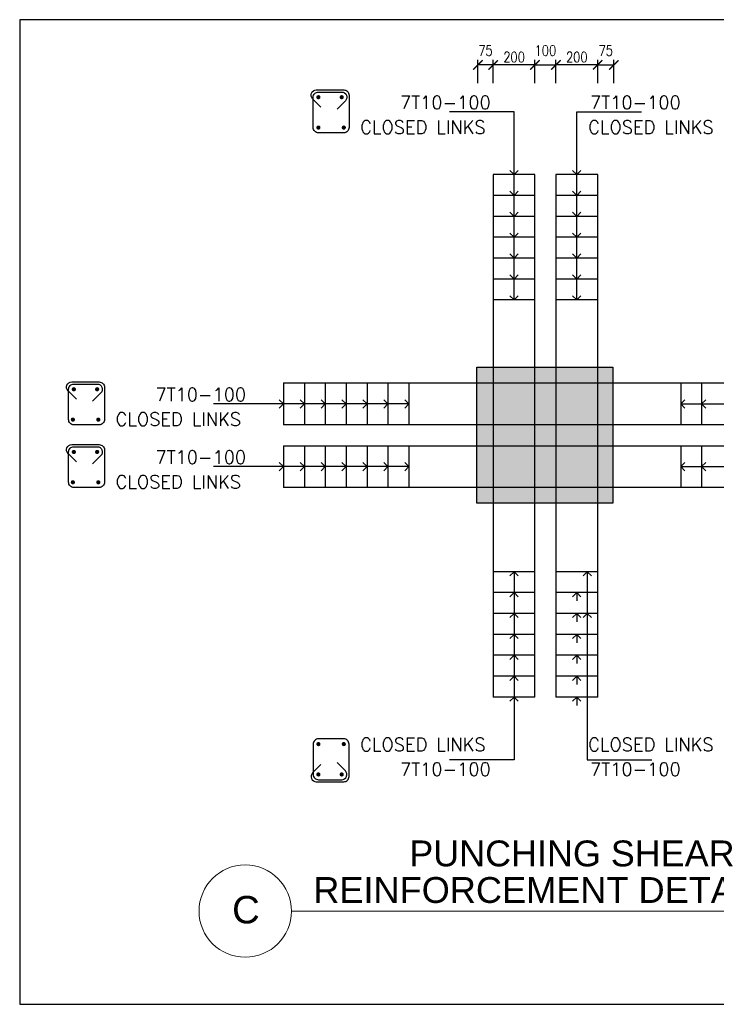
# Model space of a CAD drawing. Header units: inches. Extents: x -1387 to 177467, y -53208 to 11681.
# Tile 3 of 14: x 4584 to 7916, y -26467 to -21755. Entities that reach past the tile are written whole.
import ezdxf
from ezdxf import colors
from ezdxf.entities.mleader import LeaderData, LeaderLine
from ezdxf.enums import TextEntityAlignment as Align
from ezdxf.math import Vec2, Vec3

# ---------------------------------------------------------------- set-up
doc = ezdxf.new("R2010")
doc.units = ezdxf.units.IN
doc.header["$MEASUREMENT"] = 0
for name, color, linetype in [('-frame', 1, 'Continuous'), ('2nd Basement Framing Plan$0$S-CONC-PATT', 250, 'Continuous'), ('2nd Basement Framing Plan$0$S-DT-DIMS', 7, 'Continuous'), ('2nd Basement Framing Plan$0$S-RBAR', 4, 'Continuous'), ('2nd Basement Framing Plan$0$S-RBAR-SEC', 4, 'Continuous'), ('2nd Basement Framing Plan$0$XS-DT-LEADER', 43, 'Continuous'), ('2nd Basement Framing Plan$0$XS-DT-TEXT', 91, 'Continuous')]:
    doc.layers.add(name, color=color, linetype=linetype)
doc.layers.add('2nd Basement Framing Plan$0$S-TEXT-SUB TITLE', color=2, linetype='Continuous', lineweight=9)
doc.styles.add('2nd Basement Framing Plan$0$APG ROMANS 0.80', font='romans.shx', dxfattribs={"width": 0.8})
doc.styles.add('2nd Basement Framing Plan$0$XS-DOME DETAILS$0$Arial', font='arial.ttf')
doc.styles.add('2nd Basement Framing Plan$0$XS-STAIR DETAILS$0$APG ROMANS 0.80', font='romans.shx', dxfattribs={"width": 0.8})
doc.styles.get("Standard").update_dxf_attribs({"font": 'arial.ttf'})
doc.dimstyles.new('2nd Basement Framing Plan$0$APG-STR-25 DT', dxfattribs={"dimscale": 250, "dimtxt": 0.2, "dimasz": 0.18, "dimexe": 0.1, "dimexo": 0.1, "dimgap": 0.05, "dimtad": 1, "dimdec": 0, "dimrnd": 5, "dimzin": 3, "dimdsep": 46, "dimtxsty": '2nd Basement Framing Plan$0$APG ROMANS 0.80', "dimblk": '2nd Basement Framing Plan$0$_ARCHTICK', "dimcen": 0.05, "dimclrd": 256, "dimclre": 256, "dimclrt": 2, "dimadec": 0, "dimazin": 0, "dimtfac": 1, "dimtdec": 0, "dimtofl": 0, "dimtmove": 2, "dimatfit": 3, "dimfxl": 0.35, "dimfxlon": 1, "dimtolj": 1, "dimtzin": 0, "dimarcsym": 0})

# ---------------------------------------------------------------- blocks, each defined once
blk = doc.blocks.new('2nd Basement Framing Plan$0$XS-STAIR DETAILS$0$_Open90')
at = {"color": 4, "linetype": 'ByBlock', "lineweight": -2}
for p, q in [((0, 0), (-1, 0)), ((-0.5, 0.5), (0, 0)), ((0, 0), (-0.5, -0.5))]:
    blk.add_line(p, q, dxfattribs=at)
blk = doc.blocks.new('*U13')
at = {"color": 0}
blk.add_line((0.589, 0), (8.211, 0), dxfattribs=at)
blk.add_circle((0, 0), 0.589, dxfattribs=at)
at = {"style": '2nd Basement Framing Plan$0$XS-DOME DETAILS$0$Arial'}
blk.add_attdef('C', (0.868, 0.104), '', height=0.33, dxfattribs=at)
blk.add_attdef('A', text='', height=0.35, dxfattribs=at).set_placement((0.009, 0.018), align=Align.MIDDLE_CENTER)
blk.add_attdef('D', text='', height=0.25, dxfattribs=at).set_placement((8.233, -0.08), align=Align.TOP_RIGHT)
blk = doc.blocks.new('2nd Basement Framing Plan$0$_ARCHTICK')
at = {"color": 0, "linetype": 'ByBlock', "const_width": 0.15}
blk.add_lwpolyline([(-0.5, -0.5), (0.5, 0.5)], dxfattribs=at)
blk = doc.blocks.new('*D89')
at = {"layer": '2nd Basement Framing Plan$0$S-DT-DIMS', "lineweight": -2, "transparency": 16777216}
for p, q in [((7149, -22058.8), (7149, -21946.3)), ((7349, -22058.8), (7349, -21946.3)), ((7349, -21971.3), (7149, -21971.3))]:
    blk.add_line(p, q, dxfattribs=at)
at = {"layer": 'DEFPOINTS', "color": 0, "transparency": 16777216}
for p in [(7149, -21971.3), (7149, -23225), (7349, -23225)]:
    blk.add_point(p, dxfattribs=at)
at = {"layer": '2nd Basement Framing Plan$0$S-DT-DIMS', "lineweight": -2, "transparency": 16777216, "xscale": 45, "yscale": 45, "zscale": 45, "rotation": 180}
blk.add_blockref('2nd Basement Framing Plan$0$_ARCHTICK', (7149, -21971.3), dxfattribs=at)
at = {"layer": '2nd Basement Framing Plan$0$S-DT-DIMS', "lineweight": -2, "transparency": 16777216, "xscale": 45, "yscale": 45, "zscale": 45}
blk.add_blockref('2nd Basement Framing Plan$0$_ARCHTICK', (7349, -21971.3), dxfattribs=at)
at = {"layer": '2nd Basement Framing Plan$0$S-DT-DIMS', "color": 2, "transparency": 16777216, "insert": (7249, -21933.8), "char_height": 50, "attachment_point": 5, "style": '2nd Basement Framing Plan$0$APG ROMANS 0.80'}
blk.add_mtext('\\A1;200', dxfattribs=at)
blk = doc.blocks.new('*D90')
at = {"layer": '2nd Basement Framing Plan$0$S-DT-DIMS', "lineweight": -2, "transparency": 16777216}
for p, q in [((6849, -22058.8), (6849, -21946.3)), ((7049, -22058.8), (7049, -21946.3)), ((7049, -21971.3), (6849, -21971.3))]:
    blk.add_line(p, q, dxfattribs=at)
at = {"layer": 'DEFPOINTS', "color": 0, "transparency": 16777216}
for p in [(6849, -21971.3), (6849, -23225), (7049, -23225)]:
    blk.add_point(p, dxfattribs=at)
at = {"layer": '2nd Basement Framing Plan$0$S-DT-DIMS', "lineweight": -2, "transparency": 16777216, "xscale": 45, "yscale": 45, "zscale": 45, "rotation": 180}
blk.add_blockref('2nd Basement Framing Plan$0$_ARCHTICK', (6849, -21971.3), dxfattribs=at)
at = {"layer": '2nd Basement Framing Plan$0$S-DT-DIMS', "lineweight": -2, "transparency": 16777216, "xscale": 45, "yscale": 45, "zscale": 45}
blk.add_blockref('2nd Basement Framing Plan$0$_ARCHTICK', (7049, -21971.3), dxfattribs=at)
at = {"layer": '2nd Basement Framing Plan$0$S-DT-DIMS', "color": 2, "transparency": 16777216, "insert": (6949, -21933.8), "char_height": 50, "attachment_point": 5, "style": '2nd Basement Framing Plan$0$APG ROMANS 0.80'}
blk.add_mtext('\\A1;200', dxfattribs=at)
blk = doc.blocks.new('*D102')
at = {"layer": '2nd Basement Framing Plan$0$S-DT-DIMS', "lineweight": -2, "transparency": 16777216}
for p, q in [((7049, -22058.8), (7049, -21946.3)), ((7149, -21971.3), (7149, -21946.3)), ((7049, -21971.3), (7149, -21971.3))]:
    blk.add_line(p, q, dxfattribs=at)
at = {"layer": 'DEFPOINTS', "color": 0, "transparency": 16777216}
for p in [(7149, -21971.3, 0), (7149, -21971.3), (7049, -23225, 0)]:
    blk.add_point(p, dxfattribs=at)
at = {"layer": '2nd Basement Framing Plan$0$S-DT-DIMS', "lineweight": -2, "transparency": 16777216, "xscale": 45, "yscale": 45, "zscale": 45, "rotation": 180}
blk.add_blockref('2nd Basement Framing Plan$0$_ARCHTICK', (7049, -21971.3), dxfattribs=at)
at = {"layer": '2nd Basement Framing Plan$0$S-DT-DIMS', "lineweight": -2, "transparency": 16777216, "xscale": 45, "yscale": 45, "zscale": 45}
blk.add_blockref('2nd Basement Framing Plan$0$_ARCHTICK', (7149, -21971.3), dxfattribs=at)
at = {"layer": '2nd Basement Framing Plan$0$S-DT-DIMS', "color": 2, "transparency": 16777216, "insert": (7099, -21902.6), "char_height": 50, "attachment_point": 5, "style": '2nd Basement Framing Plan$0$APG ROMANS 0.80'}
blk.add_mtext('\\A1;100', dxfattribs=at)
blk = doc.blocks.new('*D103')
at = {"layer": '2nd Basement Framing Plan$0$S-DT-DIMS', "lineweight": -2, "transparency": 16777216}
for p, q in [((7349, -22058.8), (7349, -21946.3)), ((7426.1, -22058.8), (7426.1, -21946.3)), ((7349, -21971.3), (7426.1, -21971.3))]:
    blk.add_line(p, q, dxfattribs=at)
at = {"layer": 'DEFPOINTS', "color": 0, "transparency": 16777216}
for p in [(7426.1, -21971.3), (7349, -23225, 0), (7426.1, -23418.5)]:
    blk.add_point(p, dxfattribs=at)
at = {"layer": '2nd Basement Framing Plan$0$S-DT-DIMS', "lineweight": -2, "transparency": 16777216, "xscale": 45, "yscale": 45, "zscale": 45, "rotation": 180}
blk.add_blockref('2nd Basement Framing Plan$0$_ARCHTICK', (7349, -21971.3), dxfattribs=at)
at = {"layer": '2nd Basement Framing Plan$0$S-DT-DIMS', "lineweight": -2, "transparency": 16777216, "xscale": 45, "yscale": 45, "zscale": 45}
blk.add_blockref('2nd Basement Framing Plan$0$_ARCHTICK', (7426.1, -21971.3), dxfattribs=at)
at = {"layer": '2nd Basement Framing Plan$0$S-DT-DIMS', "color": 2, "transparency": 16777216, "insert": (7387.5, -21902.6), "char_height": 50, "attachment_point": 5, "style": '2nd Basement Framing Plan$0$APG ROMANS 0.80'}
blk.add_mtext('\\A1;75', dxfattribs=at)
blk = doc.blocks.new('*D104')
at = {"layer": '2nd Basement Framing Plan$0$S-DT-DIMS', "lineweight": -2, "transparency": 16777216}
for p, q in [((6776.1, -22058.8), (6776.1, -21946.3)), ((6849, -22058.8), (6849, -21946.3)), ((6849, -21971.3), (6776.1, -21971.3))]:
    blk.add_line(p, q, dxfattribs=at)
at = {"layer": 'DEFPOINTS', "color": 0, "transparency": 16777216}
for p in [(6776.1, -21971.3), (6849, -23225, 0), (6776.1, -23418.5)]:
    blk.add_point(p, dxfattribs=at)
at = {"layer": '2nd Basement Framing Plan$0$S-DT-DIMS', "lineweight": -2, "transparency": 16777216, "xscale": 45, "yscale": 45, "zscale": 45, "rotation": 180}
blk.add_blockref('2nd Basement Framing Plan$0$_ARCHTICK', (6776.1, -21971.3), dxfattribs=at)
at = {"layer": '2nd Basement Framing Plan$0$S-DT-DIMS', "lineweight": -2, "transparency": 16777216, "xscale": 45, "yscale": 45, "zscale": 45}
blk.add_blockref('2nd Basement Framing Plan$0$_ARCHTICK', (6849, -21971.3), dxfattribs=at)
at = {"layer": '2nd Basement Framing Plan$0$S-DT-DIMS', "color": 2, "transparency": 16777216, "insert": (6812.5, -21902.6), "char_height": 50, "attachment_point": 5, "style": '2nd Basement Framing Plan$0$APG ROMANS 0.80'}
blk.add_mtext('\\A1;75', dxfattribs=at)
blk = doc.blocks.new('*D106')
at = {"layer": '2nd Basement Framing Plan$0$S-DT-DIMS', "lineweight": -2, "transparency": 16777216}
for p, q in [((9512.4, -23418.5), (9624.9, -23418.5)), ((9599.9, -23493.5), (9599.9, -23418.5)), ((9512.4, -23493.5), (9624.9, -23493.5))]:
    blk.add_line(p, q, dxfattribs=at)
at = {"layer": 'DEFPOINTS', "color": 0, "transparency": 16777216}
for p in [(7421.1, -23418.5), (9599.9, -23418.5), (8346.3, -23493.5, 0)]:
    blk.add_point(p, dxfattribs=at)
at = {"layer": '2nd Basement Framing Plan$0$S-DT-DIMS', "lineweight": -2, "transparency": 16777216, "xscale": 45, "yscale": 45, "zscale": 45}
for p, rotation in [((9599.9, -23418.5), 90), ((9599.9, -23493.5), 270)]:
    blk.add_blockref('2nd Basement Framing Plan$0$_ARCHTICK', p, dxfattribs=dict(at, rotation=rotation))
at = {"layer": '2nd Basement Framing Plan$0$S-DT-DIMS', "color": 2, "transparency": 16777216, "insert": (9718.7, -23456), "char_height": 50, "attachment_point": 5, "rotation": 90, "style": '2nd Basement Framing Plan$0$APG ROMANS 0.80'}
blk.add_mtext('\\A1;75', dxfattribs=at)
blk = doc.blocks.new('*D107')
at = {"layer": '2nd Basement Framing Plan$0$S-DT-DIMS', "lineweight": -2, "transparency": 16777216}
for p, q in [((9512.4, -23993.5), (9624.9, -23993.5)), ((9599.9, -23993.5), (9599.9, -24068.5)), ((9512.4, -24068.5), (9624.9, -24068.5))]:
    blk.add_line(p, q, dxfattribs=at)
at = {"layer": 'DEFPOINTS', "color": 0, "transparency": 16777216}
for p in [(8346.3, -23993.5, 0), (7421.1, -24068.5), (9599.9, -24068.5)]:
    blk.add_point(p, dxfattribs=at)
at = {"layer": '2nd Basement Framing Plan$0$S-DT-DIMS', "lineweight": -2, "transparency": 16777216, "xscale": 45, "yscale": 45, "zscale": 45}
for p, rotation in [((9599.9, -23993.5), 90), ((9599.9, -24068.5), 270)]:
    blk.add_blockref('2nd Basement Framing Plan$0$_ARCHTICK', p, dxfattribs=dict(at, rotation=rotation))
at = {"layer": '2nd Basement Framing Plan$0$S-DT-DIMS', "color": 2, "transparency": 16777216, "insert": (9718.7, -24031), "char_height": 50, "attachment_point": 5, "rotation": 90, "style": '2nd Basement Framing Plan$0$APG ROMANS 0.80'}
blk.add_mtext('\\A1;75', dxfattribs=at)

msp = doc.modelspace()

# ---------------------------------------------------------------- hatches: boundary and pattern name
at = {"layer": '2nd Basement Framing Plan$0$S-CONC-PATT'}
h = msp.add_hatch(color=256, dxfattribs=at)
h.dxf.hatch_style = 1
h.paths.add_polyline_path([(6771.1, -23418.5), (7421.1, -23418.5), (7421.1, -24068.5), (6771.1, -24068.5)])

# ---------------------------------------------------------------- linework, layer by layer
at = {"layer": '-frame', "elevation": 0}
msp.add_lwpolyline([(6771.1, -23418.5), (7421.1, -23418.5), (7421.1, -24068.5), (6771.1, -24068.5)], close=True, dxfattribs=at)
at = {"layer": '2nd Basement Framing Plan$0$S-RBAR'}
for p, q in [((6849, -22496.2, 0), (6849, -24996.6, 0)), ((7049, -24996.6, 0), (7049, -22496.2, 0)), ((7149, -22496.2, 0), (7149, -24996.6, 0)), ((7349, -24996.6, 0), (7349, -22496.2, 0)), ((5845.9, -23493.5, 0), (8346.3, -23493.5, 0)), ((8346.3, -23693.5, 0), (5845.9, -23693.5, 0)), ((5845.9, -23793.5, 0), (8346.3, -23793.5, 0)), ((8346.3, -23993.5, 0), (5845.9, -23993.5, 0))]:
    msp.add_line(p, q, dxfattribs=at)
at = {"layer": '2nd Basement Framing Plan$0$S-RBAR', "elevation": 0}
for points in [[(6025, -22173.2), (5985.4, -22133.5, -0.668179), (6003, -22090.9), (6134.5, -22090.9, -0.414214), (6159.5, -22115.9), (6159.5, -22271.2, -0.414214), (6134.5, -22296.2), (6013, -22296.2, -0.414214), (5988, -22271.2), (5988, -22125.9, -0.414214), (6013, -22100.9), (6124.5, -22100.9, -0.668179), (6142.2, -22143.5), (6102.5, -22183.2)], [(4855.2, -23570.9), (4815.5, -23531.2, -0.668179), (4833.2, -23488.5), (4964.7, -23488.5, -0.414214), (4989.7, -23513.5), (4989.7, -23668.8, -0.414214), (4964.7, -23693.8), (4843.2, -23693.8, -0.414214), (4818.2, -23668.8), (4818.2, -23523.5, -0.414214), (4843.2, -23498.5), (4954.7, -23498.5, -0.668179), (4972.3, -23541.2), (4932.6, -23580.9)], [(4855.2, -23870.9), (4815.5, -23831.2, -0.668179), (4833.2, -23788.5), (4964.7, -23788.5, -0.414214), (4989.7, -23813.5), (4989.7, -23968.8, -0.414214), (4964.7, -23993.8), (4843.2, -23993.8, -0.414214), (4818.2, -23968.8), (4818.2, -23823.5, -0.414214), (4843.2, -23798.5), (4954.7, -23798.5, -0.668179), (4972.3, -23841.2), (4932.6, -23880.9)], [(6025, -25319.6), (5985.4, -25359.3, 0.668179), (6003, -25402), (6134.5, -25402, 0.414214), (6159.5, -25377), (6159.5, -25221.7, 0.414214), (6134.5, -25196.7), (6013, -25196.7, 0.414214), (5988, -25221.7), (5988, -25367, 0.414214), (6013, -25392), (6124.5, -25392, 0.668179), (6142.2, -25349.3), (6102.5, -25309.6)]]:
    msp.add_lwpolyline(points, format="xyb", dxfattribs=at)
for points in [[(7049, -22496.2), (6849, -22496.2)], [(7349, -22496.2), (7149, -22496.2)], [(7049, -22596.2), (6849, -22596.2)], [(7349, -22596.2), (7149, -22596.2)], [(7049, -22696.2), (6849, -22696.2)], [(7349, -22696.2), (7149, -22696.2)], [(7049, -22796.2), (6849, -22796.2)], [(7349, -22796.2), (7149, -22796.2)], [(7049, -22896.2), (6849, -22896.2)], [(7349, -22896.2), (7149, -22896.2)], [(7049, -22996.2), (6849, -22996.2)], [(7349, -22996.2), (7149, -22996.2)], [(7049, -23096.2), (6849, -23096.2)], [(7349, -23096.2), (7149, -23096.2)], [(5845.9, -23493.5), (5845.9, -23693.5)], [(5945.9, -23493.5), (5945.9, -23693.5)], [(6045.9, -23493.5), (6045.9, -23693.5)], [(6145.9, -23493.5), (6145.9, -23693.5)], [(6245.9, -23493.5), (6245.9, -23693.5)], [(6345.9, -23493.5), (6345.9, -23693.5)], [(6445.9, -23493.5), (6445.9, -23693.5)], [(7746.3, -23493.5), (7746.3, -23693.5)], [(7846.3, -23493.5), (7846.3, -23693.5)], [(5845.9, -23793.5), (5845.9, -23993.5)], [(5945.9, -23793.5), (5945.9, -23993.5)], [(6045.9, -23793.5), (6045.9, -23993.5)], [(6145.9, -23793.5), (6145.9, -23993.5)], [(6245.9, -23793.5), (6245.9, -23993.5)], [(6345.9, -23793.5), (6345.9, -23993.5)], [(6445.9, -23793.5), (6445.9, -23993.5)], [(7746.3, -23793.5), (7746.3, -23993.5)], [(7846.3, -23793.5), (7846.3, -23993.5)], [(7049, -24396.6), (6849, -24396.6)], [(7349, -24396.6), (7149, -24396.6)], [(7049, -24496.6), (6849, -24496.6)], [(7349, -24496.6), (7149, -24496.6)], [(7049, -24596.6), (6849, -24596.6)], [(7349, -24596.6), (7149, -24596.6)], [(7049, -24696.6), (6849, -24696.6)], [(7349, -24696.6), (7149, -24696.6)], [(7049, -24796.6), (6849, -24796.6)], [(7349, -24796.6), (7149, -24796.6)], [(7049, -24896.6), (6849, -24896.6)], [(7349, -24896.6), (7149, -24896.6)], [(7049, -24996.6), (6849, -24996.6)], [(7349, -24996.6), (7149, -24996.6)]]:
    msp.add_lwpolyline(points, dxfattribs=at)
at = {"layer": '2nd Basement Framing Plan$0$S-RBAR-SEC', "const_width": 10, "elevation": 0}
for points in [[(6013, -22130.9, 1), (6013, -22120.9, 1)], [(6124.5, -22130.9, -1), (6124.5, -22120.9, -1)], [(6013, -22276.2, 1), (6013, -22266.2, 1)], [(6134.5, -22276.2, -1), (6134.5, -22266.2, -1)], [(4843.2, -23528.5, 1), (4843.2, -23518.5, 1)], [(4954.7, -23528.5, -1), (4954.7, -23518.5, -1)], [(4838.7, -23673.8, 1), (4838.7, -23663.8, 1)], [(4960.2, -23673.8, -1), (4960.2, -23663.8, -1)], [(4843.2, -23828.5, 1), (4843.2, -23818.5, 1)], [(4954.7, -23828.5, -1), (4954.7, -23818.5, -1)], [(4838.7, -23973.8, 1), (4838.7, -23963.8, 1)], [(4960.2, -23973.8, -1), (4960.2, -23963.8, -1)], [(6013, -25216.7, -1), (6013, -25226.7, -1)], [(6134.5, -25216.7, 1), (6134.5, -25226.7, 1)], [(6013, -25362, -1), (6013, -25372, -1)], [(6124.5, -25362, 1), (6124.5, -25372, 1)]]:
    msp.add_lwpolyline(points, format="xyb", close=True, dxfattribs=at)
at = {"layer": 'DEFPOINTS', "color": 5, "lineweight": 30, "ltscale": 0.01}
msp.add_lwpolyline([(9880.5, -21754.8), (4584.3, -21754.8), (4584.3, -26467), (9880.5, -26467)], close=True, dxfattribs=at)

# ---------------------------------------------------------------- block references
at = {"layer": '2nd Basement Framing Plan$0$S-TEXT-SUB TITLE', "color": 4, "xscale": 375, "yscale": 375, "zscale": 375}
msp.add_blockref('*U13', (5663.1, -26020.8), dxfattribs=at).add_auto_attribs({'D': '                                                    SCALE 1 : 25', 'A': 'C', 'C': 'REINFORCEMENT DETAILS (PS2)'})
at = {"layer": '2nd Basement Framing Plan$0$XS-DT-LEADER', "lineweight": -2, "yscale": 40, "zscale": 40, "rotation": 270.0000000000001}
for p, xscale in [((6949, -22496.2, 0), 40), ((7249, -22496.2, 0), 40), ((6949, -22596.2, 0), 40), ((7249, -22596.2, 0), 40), ((6949, -22696.2, 0), 40), ((7249, -22696.2, 0), 40), ((6949, -22796.2, 0), 40), ((7249, -22796.2, 0), 40), ((6949, -22896.2, 0), 40), ((7249, -22896.2, 0), 40), ((6949, -22996.2, 0), 40), ((7249, -22996.2, 0), 40), ((6949, -24496.6, 0), -40), ((7249, -24496.6, 0), -40), ((6949, -24596.6, 0), -40), ((7249, -24596.6, 0), -40), ((6949, -24696.6, 0), -40), ((7249, -24696.6, 0), -40), ((6949, -24796.6, 0), -40), ((7249, -24796.6, 0), -40), ((6949, -24896.6, 0), -40), ((7249, -24896.6, 0), -40), ((6949, -24996.6, 0), -40), ((7249, -24996.6, 0), -40)]:
    msp.add_blockref('2nd Basement Framing Plan$0$XS-STAIR DETAILS$0$_Open90', p, dxfattribs=dict(at, xscale=xscale))
at = {"layer": '2nd Basement Framing Plan$0$XS-DT-LEADER', "lineweight": -2, "yscale": 40, "zscale": 40}
for p, xscale in [((5845.9, -23593.5, 0), 40), ((5945.9, -23593.5, 0), 40), ((6045.9, -23593.5, 0), 40), ((6145.9, -23593.5, 0), 40), ((6245.9, -23593.5, 0), 40), ((6345.9, -23593.5, 0), 40), ((7846.3, -23593.5, 0), -40), ((5845.9, -23893.5, 0), 40), ((5945.9, -23893.5, 0), 40), ((6045.9, -23893.5, 0), 40), ((6145.9, -23893.5, 0), 40), ((6245.9, -23893.5, 0), 40), ((6345.9, -23893.5, 0), 40), ((7846.3, -23893.5, 0), -40)]:
    msp.add_blockref('2nd Basement Framing Plan$0$XS-STAIR DETAILS$0$_Open90', p, dxfattribs=dict(at, xscale=xscale))

# ---------------------------------------------------------------- texts
at = {"layer": '2nd Basement Framing Plan$0$S-TEXT-SUB TITLE', "style": '2nd Basement Framing Plan$0$XS-DOME DETAILS$0$Arial'}
msp.add_text('PUNCHING SHEAR', height=123.75, dxfattribs=at).set_placement((6447.7, -25806.8))
at = {"layer": '2nd Basement Framing Plan$0$XS-DT-TEXT', "style": '2nd Basement Framing Plan$0$XS-STAIR DETAILS$0$APG ROMANS 0.80'}
for s, p in [('7T10-100', (6403.4, -22150.9, 0)), ('7T10-100', (7312.4, -22150.9, 0)), ('CLOSED LINKS', (6212.9, -22269.2, 0)), ('CLOSED LINKS', (7303.5, -22269.2, 0)), ('7T10-100', (5233.6, -23548.5, 0)), ('CLOSED LINKS', (5043.1, -23666.8, 0)), ('7T10-100', (5233.6, -23848.5, 0)), ('CLOSED LINKS', (5043.1, -23966.8, 0)), ('CLOSED LINKS', (6212.9, -25223.7, 0)), ('CLOSED LINKS', (7303.5, -25223.7, 0)), ('7T10-100', (6403.4, -25342, 0)), ('7T10-100', (7312.4, -25342, 0))]:
    msp.add_text(s, height=62.5, dxfattribs=at).set_placement(p, align=Align.MIDDLE_LEFT)

# ---------------------------------------------------------------- dimensions: what is measured, and where the dimension line sits
at = {"layer": '2nd Basement Framing Plan$0$S-DT-DIMS'}
for base, p1, p2, picture, middle in [((6776.1, -21971.3), (6849, -23225, 0), (6776.1, -23418.5), '*D104', (6812.5, -21902.6)), ((6849, -21971.3, 0), (7049, -23225, 0), (6849, -23225, 0), '*D90', (6949, -21933.8, 0)), ((7149, -21971.3), (7049, -23225, 0), (7149, -21971.3, 0), '*D102', (7099, -21902.6)), ((7149, -21971.3, 0), (7349, -23225, 0), (7149, -23225, 0), '*D89', (7249, -21933.8, 0)), ((7426.1, -21971.3), (7349, -23225, 0), (7426.1, -23418.5), '*D103', (7387.5, -21902.6))]:
    dim = msp.add_linear_dim(base=base, p1=p1, p2=p2, dimstyle='2nd Basement Framing Plan$0$APG-STR-25 DT', override={"dimarcsym": 1}, dxfattribs=at)
    dim.commit()
    dim.dimension.update_dxf_attribs({"geometry": picture, "text_midpoint": middle})
for base, p1, p2, picture, middle in [((9599.9, -23418.5), (8346.3, -23493.5, 0), (7421.1, -23418.5), '*D106', (9718.7, -23456)), ((9599.9, -24068.5), (8346.3, -23993.5, 0), (7421.1, -24068.5), '*D107', (9718.7, -24031))]:
    dim = msp.add_linear_dim(base=base, p1=p1, p2=p2, angle=90, dimstyle='2nd Basement Framing Plan$0$APG-STR-25 DT', override={"dimarcsym": 1}, dxfattribs=at)
    dim.commit()
    dim.dimension.update_dxf_attribs({"geometry": picture, "text_midpoint": middle})

# ---------------------------------------------------------------- leaders
at = {"layer": '2nd Basement Framing Plan$0$XS-DT-LEADER'}
ml = msp.add_multileader_mtext('Standard', dxfattribs=at)
ml.set_content('')
ml.set_leader_properties(color=256)
ml.set_arrow_properties(name='2nd Basement Framing Plan$0$XS-STAIR DETAILS$0$_Open90')
ml.build(insert=Vec2(0, 0))
ml.multileader.update_dxf_attribs({"has_dogleg": 0, "dogleg_length": 0.36, "arrow_head_size": 40, "scale": 500})
ctx = ml.context
ctx.base_point, ctx.scale, ctx.char_height, ctx.arrow_head_size, ctx.landing_gap_size, ctx.plane_origin, ctx.plane_x_axis, ctx.plane_y_axis = Vec3(6639.8, -22195.9, 0), 500, 45, 40, 22.5, Vec3(7894.4, -20257.8, 0), Vec3(-1, 0), Vec3(0, -1)
ctx.text_align_type = 2
notes = []
notes.append((ctx, [(1, (1, 1, 0), (6819.8, -22195.9, 0), (-1, 0), 180, [(0, [(6949, -22896.2, 0), (6949, -22195.9, 0)], 0, [])])]))
ctx.mtext, ml.multileader.dxf.content_type = None, 0
ml = msp.add_multileader_mtext('Standard', dxfattribs=at)
ml.set_content('')
ml.set_leader_properties(color=256)
ml.set_arrow_properties(name='2nd Basement Framing Plan$0$XS-STAIR DETAILS$0$_Open90')
ml.build(insert=Vec2(0, 0))
ml.multileader.update_dxf_attribs({"has_dogleg": 0, "dogleg_length": 0.36, "arrow_head_size": 40, "scale": 500})
ctx = ml.context
ctx.base_point, ctx.scale, ctx.char_height, ctx.arrow_head_size, ctx.landing_gap_size, ctx.plane_origin = Vec3(6949, -22195.9, 0), 500, 45, 40, 22.5, Vec3(6732.9, -21628.2, 0)
ctx.text_align_type = 2
notes.append((ctx, [(1, (1, 1, 0), (6769, -22195.9, 0), (1, 0), 180, [(0, [(6949, -23096.2, 0), (6949, -22195.9, 0)], 0, [])])]))
ctx.mtext, ml.multileader.dxf.content_type = None, 0
ml = msp.add_multileader_mtext('Standard', dxfattribs=at)
ml.set_content('')
ml.set_leader_properties(color=256)
ml.set_arrow_properties(name='2nd Basement Framing Plan$0$XS-STAIR DETAILS$0$_Open90')
ml.build(insert=Vec2(0, 0))
ml.multileader.update_dxf_attribs({"has_dogleg": 0, "dogleg_length": 0.36, "arrow_head_size": 40, "scale": 500})
ctx = ml.context
ctx.base_point, ctx.scale, ctx.char_height, ctx.arrow_head_size, ctx.landing_gap_size, ctx.plane_origin = Vec3(7249, -22195.9, 0), 500, 45, 40, 22.5, Vec3(7032.9, -21628.2, 0)
ctx.text_align_type = 2
notes.append((ctx, [(1, (1, 1, 0), (7069, -22195.9, 0), (1, 0), 180, [(0, [(7249, -23096.2, 0), (7249, -22195.9, 0)], 0, [])])]))
ctx.mtext, ml.multileader.dxf.content_type = None, 0
ml = msp.add_multileader_mtext('Standard', dxfattribs=at)
ml.set_content('')
ml.set_leader_properties(color=256)
ml.set_arrow_properties(name='2nd Basement Framing Plan$0$XS-STAIR DETAILS$0$_Open90')
ml.build(insert=Vec2(0, 0))
ml.multileader.update_dxf_attribs({"has_dogleg": 0, "dogleg_length": 0.36, "arrow_head_size": 40, "scale": 500})
ctx = ml.context
ctx.base_point, ctx.scale, ctx.char_height, ctx.arrow_head_size, ctx.landing_gap_size, ctx.plane_origin, ctx.plane_x_axis, ctx.plane_y_axis = Vec3(7558.2, -22195.9, 0), 500, 45, 40, 22.5, Vec3(6303.7, -20257.8, 0), Vec3(-1, 0), Vec3(0, -1)
notes.append((ctx, [(1, (1, 1, 0), (7378.2, -22195.9, 0), (1, 0), 180, [(0, [(7249, -22896.2, 0), (7249, -22195.9, 0)], 0, [])])]))
ctx.mtext, ml.multileader.dxf.content_type = None, 0
ml = msp.add_multileader_mtext('Standard', dxfattribs=at)
ml.set_content('')
ml.set_leader_properties(color=256)
ml.set_arrow_properties(name='2nd Basement Framing Plan$0$XS-STAIR DETAILS$0$_Open90')
ml.build(insert=Vec2(0, 0))
ml.multileader.update_dxf_attribs({"has_dogleg": 0, "dogleg_length": 0.36, "arrow_head_size": 40, "scale": 500})
ctx = ml.context
ctx.base_point, ctx.scale, ctx.char_height, ctx.arrow_head_size, ctx.landing_gap_size, ctx.plane_origin, ctx.plane_x_axis, ctx.plane_y_axis = Vec3(5510.9, -23593.5, 0), 500, 45, 40, 22.5, Vec3(4977.8, -23809.6, 0), Vec3(0, 1), Vec3(-1, 0)
ctx.text_align_type = 2
notes.append((ctx, [(1, (1, 1, 0), (5510.9, -23773.5, 0), (0, 1), 180, [(0, [(6445.9, -23593.5, 0), (5510.9, -23593.5, 0)], 0, [])])]))
ctx.mtext, ml.multileader.dxf.content_type = None, 0
ml = msp.add_multileader_mtext('Standard', dxfattribs=at)
ml.set_content('')
ml.set_leader_properties(color=256)
ml.set_arrow_properties(name='2nd Basement Framing Plan$0$XS-STAIR DETAILS$0$_Open90')
ml.build(insert=Vec2(0, 0))
ml.multileader.update_dxf_attribs({"has_dogleg": 0, "dogleg_length": 0.36, "arrow_head_size": 40, "scale": 500})
ctx = ml.context
ctx.base_point, ctx.scale, ctx.char_height, ctx.arrow_head_size, ctx.landing_gap_size, ctx.plane_origin, ctx.plane_x_axis, ctx.plane_y_axis = Vec3(8681.3, -23593.5, 0), 500, 45, 40, 22.5, Vec3(9214.3, -23809.6, 0), Vec3(0, 1), Vec3(-1, 0)
ctx.text_align_type = 2
notes.append((ctx, [(1, (1, 1, 0), (8681.3, -23773.5, 0), (0, 1), 180, [(0, [(7746.3, -23593.5, 0), (8681.3, -23593.5, 0)], 0, [])])]))
ctx.mtext, ml.multileader.dxf.content_type = None, 0
ml = msp.add_multileader_mtext('Standard', dxfattribs=at)
ml.set_content('')
ml.set_leader_properties(color=256)
ml.set_arrow_properties(name='2nd Basement Framing Plan$0$XS-STAIR DETAILS$0$_Open90')
ml.build(insert=Vec2(0, 0))
ml.multileader.update_dxf_attribs({"has_dogleg": 0, "dogleg_length": 0.36, "arrow_head_size": 40, "scale": 500})
ctx = ml.context
ctx.base_point, ctx.scale, ctx.char_height, ctx.arrow_head_size, ctx.landing_gap_size, ctx.plane_origin, ctx.plane_x_axis, ctx.plane_y_axis = Vec3(5510.9, -23893.5, 0), 500, 45, 40, 22.5, Vec3(4977.8, -24109.6, 0), Vec3(0, 1), Vec3(-1, 0)
ctx.text_align_type = 2
notes.append((ctx, [(1, (1, 1, 0), (5510.9, -24073.5, 0), (0, 1), 180, [(0, [(6445.9, -23893.5, 0), (5510.9, -23893.5, 0)], 0, [])])]))
ctx.mtext, ml.multileader.dxf.content_type = None, 0
ml = msp.add_multileader_mtext('Standard', dxfattribs=at)
ml.set_content('')
ml.set_leader_properties(color=256)
ml.set_arrow_properties(name='2nd Basement Framing Plan$0$XS-STAIR DETAILS$0$_Open90')
ml.build(insert=Vec2(0, 0))
ml.multileader.update_dxf_attribs({"has_dogleg": 0, "dogleg_length": 0.36, "arrow_head_size": 40, "scale": 500})
ctx = ml.context
ctx.base_point, ctx.scale, ctx.char_height, ctx.arrow_head_size, ctx.landing_gap_size, ctx.plane_origin, ctx.plane_x_axis, ctx.plane_y_axis = Vec3(8681.3, -23893.5, 0), 500, 45, 40, 22.5, Vec3(9214.3, -24109.6, 0), Vec3(0, 1), Vec3(-1, 0)
ctx.text_align_type = 2
notes.append((ctx, [(1, (1, 1, 0), (8681.3, -24073.5, 0), (0, 1), 180, [(0, [(7746.3, -23893.5, 0), (8681.3, -23893.5, 0)], 0, [])])]))
ctx.mtext, ml.multileader.dxf.content_type = None, 0
ml = msp.add_multileader_mtext('Standard', dxfattribs=at)
ml.set_content('')
ml.set_leader_properties(color=256)
ml.set_arrow_properties(name='2nd Basement Framing Plan$0$XS-STAIR DETAILS$0$_Open90')
ml.build(insert=Vec2(0, 0))
ml.multileader.update_dxf_attribs({"has_dogleg": 0, "dogleg_length": 0.36, "arrow_head_size": 40, "scale": 500})
ctx = ml.context
ctx.base_point, ctx.scale, ctx.char_height, ctx.arrow_head_size, ctx.landing_gap_size, ctx.plane_origin = Vec3(6949, -25297, 0), 500, 45, 40, 22.5, Vec3(6732.9, -25864.7, 0)
ctx.text_align_type = 2
notes.append((ctx, [(1, (1, 1, 0), (6769, -25297, 0), (1, 0), 180, [(0, [(6949, -24396.6, 0), (6949, -25297, 0)], 0, [])])]))
ctx.mtext, ml.multileader.dxf.content_type = None, 0
ml = msp.add_multileader_mtext('Standard', dxfattribs=at)
ml.set_content('')
ml.set_leader_properties(color=256)
ml.set_arrow_properties(name='2nd Basement Framing Plan$0$XS-STAIR DETAILS$0$_Open90')
ml.build(insert=Vec2(0, 0))
ml.multileader.update_dxf_attribs({"has_dogleg": 0, "dogleg_length": 0.36, "arrow_head_size": 40, "scale": 500})
ctx = ml.context
ctx.base_point, ctx.scale, ctx.char_height, ctx.arrow_head_size, ctx.landing_gap_size, ctx.plane_origin = Vec3(7299, -25297, 0), 500, 45, 40, 22.5, Vec3(7082.9, -25864.7, 0)
ctx.text_align_type = 2
notes.append((ctx, [(1, (1, 1, 0), (7119, -25297, 0), (1, 0), 180, [(0, [(7299, -24396.6, 0), (7299, -25297, 0)], 0, [])])]))
ctx.mtext, ml.multileader.dxf.content_type = None, 0
ml = msp.add_multileader_mtext('Standard', dxfattribs=at)
ml.set_content('')
ml.set_leader_properties(color=256)
ml.set_arrow_properties(name='2nd Basement Framing Plan$0$XS-STAIR DETAILS$0$_Open90')
ml.build(insert=Vec2(0, 0))
ml.multileader.update_dxf_attribs({"has_dogleg": 0, "dogleg_length": 0.36, "arrow_head_size": 40, "scale": 500})
ctx = ml.context
ctx.base_point, ctx.scale, ctx.char_height, ctx.arrow_head_size, ctx.landing_gap_size, ctx.plane_origin, ctx.plane_x_axis, ctx.plane_y_axis = Vec3(6639.8, -25297, 0), 500, 45, 40, 22.5, Vec3(7894.4, -27235, 0), Vec3(-1, 0), Vec3(0, -1)
ctx.text_align_type = 2
notes.append((ctx, [(1, (1, 1, 0), (6819.8, -25297, 0), (-1, 0), 180, [(0, [(6949, -24596.6, 0), (6949, -25297, 0)], 0, [])])]))
ctx.mtext, ml.multileader.dxf.content_type = None, 0
ml = msp.add_multileader_mtext('Standard', dxfattribs=at)
ml.set_content('')
ml.set_leader_properties(color=256)
ml.set_arrow_properties(name='2nd Basement Framing Plan$0$XS-STAIR DETAILS$0$_Open90')
ml.build(insert=Vec2(0, 0))
ml.multileader.update_dxf_attribs({"has_dogleg": 0, "dogleg_length": 0.36, "arrow_head_size": 40, "scale": 500})
ctx = ml.context
ctx.base_point, ctx.scale, ctx.char_height, ctx.arrow_head_size, ctx.landing_gap_size, ctx.plane_origin, ctx.plane_x_axis, ctx.plane_y_axis = Vec3(7608.2, -25297, 0), 500, 45, 40, 22.5, Vec3(6353.7, -27235, 0), Vec3(-1, 0), Vec3(0, -1)
notes.append((ctx, [(1, (1, 1, 0), (7428.2, -25297, 0), (1, 0), 180, [(0, [(7299, -24596.6, 0), (7299, -25297, 0)], 0, [])])]))
ctx.mtext, ml.multileader.dxf.content_type = None, 0
for ctx, leaders in notes:
    for number, flags, end, landing, length, lines in leaders:
        leader = LeaderData()
        leader.index, (leader.has_last_leader_line, leader.has_dogleg_vector, leader.attachment_direction) = number, flags
        leader.last_leader_point, leader.dogleg_vector, leader.dogleg_length = Vec3(end), Vec3(landing), length
        for number, points, colour, breaks in lines:
            line = LeaderLine()
            line.index, line.vertices, line.color, line.breaks = number, Vec3.list(points), colors.encode_raw_color(colour), breaks
            leader.lines.append(line)
        ctx.leaders.append(leader)

doc.saveas('drawing.dxf')
